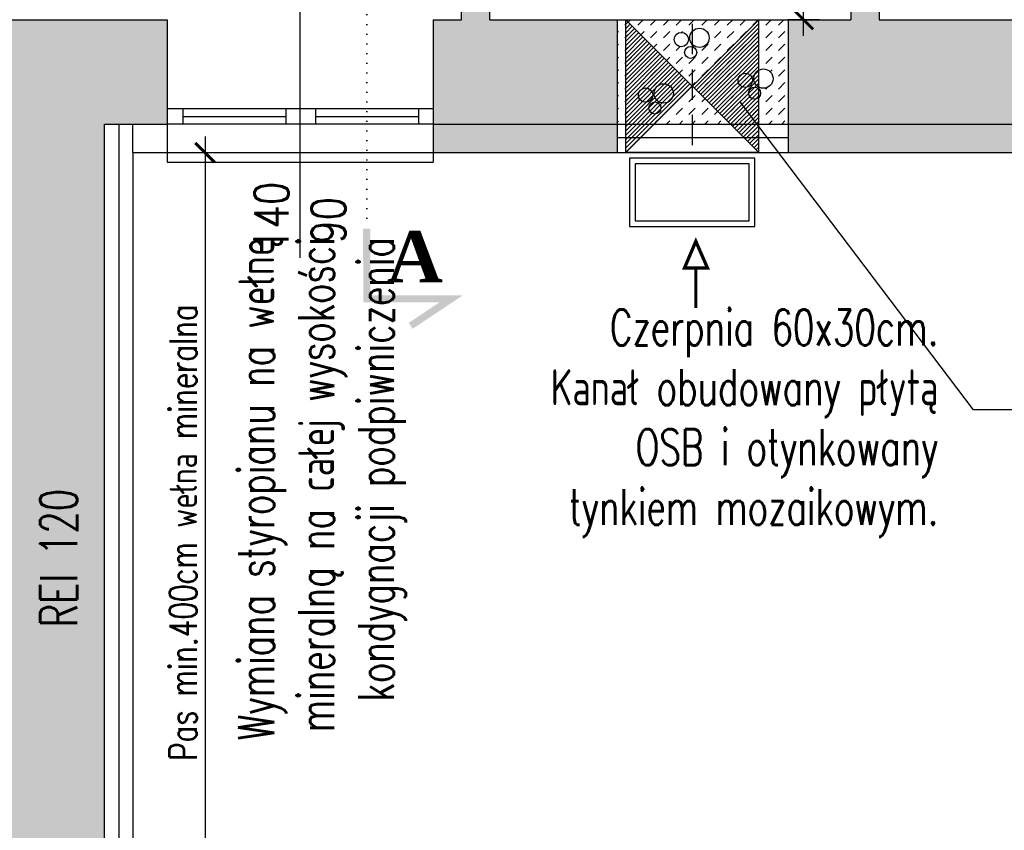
# Model space of a CAD drawing. Header units: millimetres. Extents: x 31969 to 285678, y -69766 to -1123.
# Tile 24 of 102: x 141753 to 142272, y -11032 to -10605. Entities that reach past the tile are written whole.
import ezdxf
from ezdxf.lldxf.tags import DXFTag

# ---------------------------------------------------------------- set-up
doc = ezdxf.new("R2010")
doc.units = ezdxf.units.MM
doc.linetypes.add('DOT', pattern=[0.25, 0, -0.25])
doc.linetypes.add('KRE_16_8', pattern=[24, 16, -8])
for name, color, linetype in [('a- wentylacja Łukasza 2', 118, 'Continuous'), ('a-izolacja 1', 3, 'Continuous'), ('a-opis 1', 3, 'Continuous'), ('a-opis 2', 1, 'Continuous'), ('a-opis 3', 15, 'Continuous'), ('a-opis stolarki 1', 3, 'Continuous'), ('a-przekrój 1', 3, 'Continuous'), ('a-przekrój 2', 251, 'Continuous'), ('a-stolarka okienna', 3, 'Continuous'), ('a-szkło', 4, 'Continuous'), ('a-szraf', 252, 'Continuous'), ('a-wymiary', 11, 'Continuous'), ('a-ściany istniejące murowane', 6, 'Continuous'), ('a-ściany nośne projektowane', 7, 'Continuous')]:
    doc.layers.add(name, color=color, linetype=linetype)
doc.styles.add('MAREK', font='simplex.shx')
doc.styles.add('RS01507', font='romans.shx', dxfattribs={"width": 0.7, "height": 0.15})
doc.styles.add('STYLE2', font='timesbd.ttf')
doc.styles.add('WYMIAR', font='romans.shx', dxfattribs={"width": 0.8})
doc.linetypes.add('BATTING', pattern='A,0.0001,-0.1,[134,ltypeshp.shx,S=0.1,R=0,X=-0.1,Y=0],-0.2,[134,ltypeshp.shx,S=0.1,R=180,X=0.1,Y=0],-0.1', length=0.4001)
tags = doc.linetypes.add('DASHED', pattern=[0.75, 0.5, -0.25]).pattern_tags.tags
tags[6:7] = [DXFTag(74, 4), DXFTag(75, 0), DXFTag(340, '0'), DXFTag(46, 1.0), DXFTag(50, 0.0), DXFTag(44, 0.0), DXFTag(45, 0.0)]
tags[4:5] = [DXFTag(74, 4), DXFTag(75, 0), DXFTag(340, '0'), DXFTag(46, 1.0), DXFTag(50, 0.0), DXFTag(44, 0.0), DXFTag(45, 0.0)]
doc.dimstyles.new('MAREK', dxfattribs={"dimscale": 0.85, "dimtxt": 17, "dimasz": 12, "dimexe": 10, "dimexo": 0.625, "dimgap": 5, "dimtad": 1, "dimdec": 1, "dimdsep": 46, "dimtxsty": 'MAREK', "dimblk1": 'ARCHTICK', "dimblk2": 'ARCHTICK', "dimsah": 1, "dimcen": 2.5, "dimdle": 10, "dimadec": 0, "dimazin": 0, "dimtfac": 1, "dimtdec": 1, "dimtmove": 1, "dimatfit": 3, "dimldrblk": 'ARCHTICK', "dimfxl": 0, "dimtolj": 1, "dimtzin": 0, "dimarcsym": 0})

# ---------------------------------------------------------------- blocks, each defined once
blk = doc.blocks.new('_ARCHTICK')
at = {"color": 0, "linetype": 'ByBlock', "const_width": 0.15}
blk.add_lwpolyline([(-0.5, -0.5), (0.5, 0.5)], dxfattribs=at)
blk = doc.blocks.new('*D113')
at = {"layer": 'a-wymiary', "color": 0, "lineweight": -2, "ltscale": 100}
for p, q in [((142166.15, -10613.6), (142166.15, -10491.6)), ((142174.65, -10500.1), (142157.65, -10500.1)), ((142174.65, -10605.1), (142157.65, -10605.1))]:
    blk.add_line(p, q, dxfattribs=at)
at = {"layer": 'DEFPOINTS', "color": 0, "ltscale": 100}
for p in [(142166.15, -10500.1), (142191.07, -10500.1), (142191.07, -10605.1)]:
    blk.add_point(p, dxfattribs=at)
at = {"layer": 'a-wymiary', "color": 0, "lineweight": -2, "ltscale": 100, "xscale": 10.2, "yscale": 10.2, "zscale": 10.2}
for p, rotation in [((142166.15, -10500.1), 90), ((142166.15, -10605.1), 270)]:
    blk.add_blockref('_ARCHTICK', p, dxfattribs=dict(at, rotation=rotation))
at = {"layer": 'a-wymiary', "color": 0, "ltscale": 100, "insert": (142154.67, -10564.25), "char_height": 14.45, "attachment_point": 5, "rotation": 90, "style": 'MAREK'}
blk.add_mtext('\\A1;105', dxfattribs=at)
blk = doc.blocks.new('*D119')
at = {"layer": 'a-wymiary', "color": 0, "lineweight": -2, "ltscale": 100}
for p, q in [((141851.02, -10666.6), (141851.02, -11083.6)), ((141842.52, -10675.1), (141859.52, -10675.1)), ((141842.52, -11075.1), (141859.52, -11075.1))]:
    blk.add_line(p, q, dxfattribs=at)
at = {"layer": 'DEFPOINTS', "color": 0, "ltscale": 100}
for p in [(141831.07, -10675.1), (141831.07, -11075.1), (141851.02, -11075.1)]:
    blk.add_point(p, dxfattribs=at)
at = {"layer": 'a-wymiary', "color": 0, "lineweight": -2, "ltscale": 100, "xscale": 10.2, "yscale": 10.2, "zscale": 10.2}
for p, rotation in [((141851.02, -10675.1), 90), ((141851.02, -11075.1), 270)]:
    blk.add_blockref('_ARCHTICK', p, dxfattribs=dict(at, rotation=rotation))
at = {"layer": 'a-wymiary', "color": 0, "ltscale": 100, "insert": (141839.54, -10875.1), "char_height": 14.45, "attachment_point": 5, "rotation": 90, "style": 'MAREK'}
blk.add_mtext('\\A1;{\\W0.75;Pas min.400cm wełna mineralna}', dxfattribs=at)

msp = doc.modelspace()

# ---------------------------------------------------------------- hatches: boundary and pattern name
at = {"layer": 'a- wentylacja Łukasza 2'}
h = msp.add_hatch(dxfattribs=at)
h.set_pattern_fill('LINE', color=256, scale=0.5, angle=45)
h.paths.add_polyline_path([(142142.56, -10605.1), (142107.56, -10640.1), (142127.56, -10660.1), (142142.56, -10660.1)])
h.paths.add_polyline_path([(142127.56, -10660.1), (142134.68, -10667.21), (142142.56, -10667.21), (142142.56, -10660.1)])
h.paths.add_polyline_path([(142107.56, -10640.1), (142072.56, -10605.1), (142072.56, -10660.1), (142087.56, -10660.1)])
h.paths.add_polyline_path([(142142.56, -10667.21), (142134.68, -10667.21), (142142.56, -10675.1)])
h.paths.add_polyline_path([(142072.56, -10667.21), (142072.56, -10675.1), (142080.45, -10667.21)])
h.paths.add_polyline_path([(142072.56, -10660.1), (142072.56, -10667.21), (142080.45, -10667.21), (142087.56, -10660.1)])
at = {"layer": 'a-przekrój 2', "ltscale": 100}
h = msp.add_hatch(dxfattribs=at)
h.set_pattern_fill('DASH', color=256, scale=1.5, angle=45, style=0)
h.paths.add_polyline_path([(142158.07, -10605.1), (142142.56, -10605.1), (142142.56, -10631.68, -0.571043), (142150.11, -10636.13, -0.571043), (142142.56, -10640.59), (142142.56, -10641.48, -0.208613), (142143.58, -10643.8, -0.208613), (142142.56, -10646.12), (142142.56, -10660.1), (142158.07, -10660.1)])
h.paths.add_polyline_path([(142142.56, -10631.68), (142142.56, -10605.1), (142107.56, -10640.1), (142127.56, -10660.1), (142142.56, -10660.1), (142142.56, -10646.12, -0.654789), (142137.24, -10643.8, -0.654789), (142142.56, -10641.48), (142142.56, -10640.59, -0.27304), (142139.93, -10636.13, -0.27304)])
h.paths.add_polyline_path([(142139.28, -10637.02, -1), (142131.71, -10637.02, -1)], flags=16)
h.paths.add_polyline_path([(142142.56, -10605.1), (142107.56, -10605.1), (142107.56, -10611.25, -0.68768), (142116.44, -10614.65, -0.68768), (142107.56, -10618.05), (142107.56, -10619.26, -0.338581), (142109.9, -10622.32, -0.338581), (142107.56, -10625.37), (142107.56, -10640.1)])
h.paths.add_polyline_path([(142103.57, -10622.32, -0.49412), (142107.56, -10619.26), (142107.56, -10618.05, -0.185059), (142106.26, -10614.65, -0.185059), (142107.56, -10611.25), (142107.56, -10605.1), (142072.56, -10605.1), (142107.56, -10640.1), (142107.56, -10625.37, -0.49412)])
h.paths.add_polyline_path([(142098.04, -10615.54, -1), (142105.6, -10615.54, -1)], flags=16)
h.paths.add_polyline_path([(142072.56, -10605.1), (142072.56, -10660.1), (142087.56, -10660.1), (142107.56, -10640.1)])
h.paths.add_polyline_path([(142097.62, -10643.93, -1), (142087.44, -10643.93, -1)], flags=16)
h.paths.add_polyline_path([(142086.79, -10644.82, -1), (142079.22, -10644.82, -1)], flags=16)
h.paths.add_polyline_path([(142091.09, -10651.59, -1), (142084.75, -10651.59, -1)], flags=16)
h.paths.add_polyline_path([(142072.56, -10605.1), (142068.07, -10605.1), (142068.07, -10660.1), (142072.56, -10660.1)])
h.paths.add_polyline_path([(142107.56, -10640.1), (142087.56, -10660.1), (142107.56, -10660.1)], flags=17)
h.paths.add_polyline_path([(142107.56, -10640.1), (142107.56, -10660.1), (142127.56, -10660.1)], flags=17)
at = {"layer": 'a-szraf', "ltscale": 0.9}
h = msp.add_hatch(color=254, dxfattribs=at)
h.dxf.hatch_style = 1
h.paths.add_polyline_path([(140708.07, -9549.1), (140698.07, -9549.1), (140674.07, -9549.1), (140623.07, -9549.1), (140623.07, -9604.1), (140663.07, -9604.1), (140663.07, -9784.1), (140688.07, -9784.1), (140688.07, -9604.1), (140708.07, -9604.1)])
h.paths.add_polyline_path([(140483.07, -9549.1), (140409.07, -9549.1), (140409.07, -9604.1), (140483.07, -9604.1)])
h.paths.add_polyline_path([(140269.07, -9549.1), (140213.07, -9549.1), (140213.07, -9604.1), (140269.07, -9604.1)])
h.paths.add_polyline_path([(140269.07, -9534.1), (140213.07, -9534.1), (140213.07, -9549.1), (140269.07, -9549.1)])
h.paths.add_polyline_path([(140483.07, -9534.1), (140409.07, -9534.1), (140409.07, -9549.1), (140483.07, -9549.1)])
h.paths.add_polyline_path([(140664.07, -9534.1), (140623.07, -9534.1), (140623.07, -9549.1), (140664.07, -9549.1)])
h.paths.add_polyline_path([(140668.07, -9534.1), (140664.07, -9534.1), (140664.07, -9549.1), (140668.07, -9549.1)])
h.paths.add_polyline_path([(140674.07, -9540.1), (140674.07, -9534.1), (140668.07, -9534.1), (140668.07, -9549.1)])
h.paths.add_polyline_path([(140674.07, -9540.1), (140668.07, -9549.1), (140674.07, -9549.1)], flags=17)
h.paths.add_polyline_path([(140708.07, -9534.1), (140698.07, -9534.1), (140698.07, -9549.1), (140708.07, -9549.1)])
h.paths.add_polyline_path([(140688.07, -9894.1), (140680.07, -9894.1), (140663.07, -9894.1), (140663.07, -10157.1), (140656.09, -10157.1), (140656.09, -10201.1), (140710.57, -10201.1), (140710.57, -10157.1), (140688.07, -10157.1)])
h.paths.add_polyline_path([(140558.07, -10157.1), (140213.07, -10157.1), (140213.07, -10201.1), (140558.07, -10201.1)])
h.paths.add_polyline_path([(140458.07, -10332.1), (140393.07, -10332.1), (140393.07, -10347.1), (140443.07, -10347.1), (140443.07, -10605.1), (140413.07, -10605.1), (140413.07, -10660.1), (140458.07, -10660.1), (140478.07, -10660.1), (140478.07, -10605.1), (140458.07, -10605.1)])
h.paths.add_polyline_path([(140298.07, -10332.1), (140213.07, -10332.1), (140213.07, -10347.1), (140298.07, -10347.1)])
h.paths.add_polyline_path([(140273.07, -10660.1), (140213.07, -10660.1), (140213.07, -10675.1), (140273.07, -10675.1)])
h.paths.add_polyline_path([(140273.07, -10605.1), (140213.07, -10605.1), (140213.07, -10660.1), (140273.07, -10660.1)])
h.paths.add_polyline_path([(140458.07, -10660.1), (140413.07, -10660.1), (140413.07, -10675.1), (140458.07, -10675.1)])
h.paths.add_polyline_path([(140713.07, -10605.1), (140618.07, -10605.1), (140618.07, -10660.1), (140713.07, -10660.1)])
h.paths.add_polyline_path([(140966.07, -10605.1), (140928.07, -10605.1), (140928.07, -10332.82), (140913.35, -10318.1), (140873.07, -10318.1), (140873.07, -10605.1), (140853.07, -10605.1), (140853.07, -10660.1), (140873.07, -10660.1), (140873.07, -10675.1), (140873.07, -10690.1), (140928.07, -10690.1), (140933.07, -10690.1), (140951.35, -10690.1), (140966.07, -10675.38)])
h.paths.add_polyline_path([(140708.07, -10378.1), (140693.07, -10378.1), (140693.07, -10346.1), (140668.07, -10346.1), (140668.07, -10398.6), (140681.58, -10398.6), (140694.57, -10398.6), (140694.57, -10412.6), (140680.57, -10412.6), (140668.07, -10412.6), (140668.07, -10478.1), (140708.07, -10478.1)])
h.paths.add_polyline_path([(140680.57, -10398.6), (140668.07, -10398.6), (140668.07, -10412.6), (140680.57, -10412.6)], flags=17)
h.paths.add_polyline_path([(140928.07, -10855.1), (140873.07, -10855.1), (140873.07, -10910.1), (140928.07, -10910.1)])
h.paths.add_polyline_path([(140873.07, -10855.1), (140858.07, -10855.1), (140858.07, -10910.1), (140873.07, -10910.1)])
h.paths.add_polyline_path([(141798.07, -10660.1), (141831.07, -10660.1), (141831.07, -10605.1), (141146.07, -10605.1), (141146.07, -10613.1), (141146.07, -10675.38), (141160.79, -10690.1), (141743.07, -10690.1), (141743.07, -11070.1), (141146.07, -11070.1), (141146.07, -11332.6), (141181.07, -11332.6), (141181.07, -11094.1), (141743.07, -11094.1), (141743.07, -11145.1), (141798.07, -11145.1), (141798.07, -11075.1)])
h.paths.add_polyline_path([(141798.07, -11285.1), (141743.07, -11285.1), (141743.07, -11332.6), (141798.07, -11332.6)])
h.paths.add_polyline_path([(141813.07, -11285.1), (141798.07, -11285.1), (141798.07, -11332.6), (141813.07, -11332.6)])
h.paths.add_polyline_path([(141813.07, -11075.1), (141798.07, -11075.1), (141798.07, -11145.1), (141813.07, -11145.1)], flags=17)
h.paths.add_polyline_path([(140928.07, -11075.1), (140873.07, -11075.1), (140873.07, -11130.1), (140928.07, -11130.1)])
h.paths.add_polyline_path([(140873.07, -11075.1), (140858.07, -11075.1), (140858.07, -11130.1), (140873.07, -11130.1)])
h.paths.add_polyline_path([(140928.07, -11295.1), (140873.07, -11295.1), (140873.07, -11332.6), (140928.07, -11332.6)])
h.paths.add_polyline_path([(140873.07, -11295.1), (140858.07, -11295.1), (140858.07, -11332.6), (140873.07, -11332.6)])
h.paths.add_polyline_path([(140928.07, -9604.1), (140953.07, -9604.1), (140953.07, -9549.1), (140848.07, -9549.1), (140848.07, -9604.1), (140873.07, -9604.1), (140873.07, -10157.1), (140850.57, -10157.1), (140850.57, -10201.1), (140873.07, -10201.1), (140873.07, -10216.1), (140913.35, -10216.1), (140928.07, -10201.38), (140928.07, -10201.1), (140942.98, -10201.1), (140942.98, -10184.23), (141011.24, -10184.23), (141011.24, -10201.1), (141161.07, -10201.1), (141161.07, -10193.1), (141161.07, -10171.82), (141146.35, -10157.1), (141047.57, -10157.1), (141047.57, -10170.6), (141047.57, -10184.6), (141027.57, -10184.6), (141027.57, -10170.6), (141027.57, -10157.1), (140928.07, -10157.1)])
h.paths.add_polyline_path([(140953.07, -9534.1), (140848.07, -9534.1), (140848.07, -9549.1), (140953.07, -9549.1)])
h.paths.add_polyline_path([(141167.07, -9549.1), (141093.07, -9549.1), (141093.07, -9604.1), (141167.07, -9604.1)])
h.paths.add_polyline_path([(141167.07, -9534.1), (141093.07, -9534.1), (141093.07, -9549.1), (141167.07, -9549.1)])
h.paths.add_polyline_path([(141381.07, -9549.1), (141307.07, -9549.1), (141307.07, -9604.1), (141381.07, -9604.1)])
h.paths.add_polyline_path([(141381.07, -9534.1), (141307.07, -9534.1), (141307.07, -9549.1), (141381.07, -9549.1)])
h.paths.add_polyline_path([(141586.07, -9549.1), (141521.07, -9549.1), (141521.07, -9604.1), (141586.07, -9604.1)])
h.paths.add_polyline_path([(141586.07, -9534.1), (141521.07, -9534.1), (141521.07, -9549.1), (141586.07, -9549.1)])
h.paths.add_polyline_path([(141834.07, -9549.1), (141726.07, -9549.1), (141726.07, -9604.1), (141834.07, -9604.1)])
h.paths.add_polyline_path([(141834.07, -9534.1), (141726.07, -9534.1), (141726.07, -9549.1), (141834.07, -9549.1)])
h.paths.add_polyline_path([(142048.07, -9549.1), (141974.07, -9549.1), (141974.07, -9604.1), (142048.07, -9604.1)])
h.paths.add_polyline_path([(142048.07, -9534.1), (141974.07, -9534.1), (141974.07, -9549.1), (142048.07, -9549.1)])
h.paths.add_polyline_path([(141047.57, -10157.1), (141027.57, -10157.1), (141027.57, -10170.6), (141047.57, -10170.6)], flags=17)
h.paths.add_polyline_path([(141530.57, -10170.6), (141530.57, -10157.1), (141332.79, -10157.1), (141318.07, -10171.82), (141318.07, -10201.1), (141986.07, -10201.1), (141986.07, -10211.1), (142001.07, -10211.1), (142001.07, -10201.1), (142127.07, -10201.1), (142127.07, -10193.1), (142127.07, -10171.82), (142112.35, -10157.1), (141914.57, -10157.1), (141914.57, -10170.6), (141914.57, -10184.6), (141900.57, -10184.6), (141900.57, -10170.6), (141900.57, -10157.1), (141544.57, -10157.1), (141544.57, -10170.6), (141544.57, -10184.6), (141530.57, -10184.6)])
h.paths.add_polyline_path([(141544.57, -10157.1), (141530.57, -10157.1), (141530.57, -10170.6), (141544.57, -10170.6)], flags=17)
h.paths.add_polyline_path([(141914.57, -10157.1), (141900.57, -10157.1), (141900.57, -10170.6), (141914.57, -10170.6)], flags=17)
h.paths.add_polyline_path([(140965.88, -10192.67), (140994.96, -10192.67), (140994.96, -10167.01), (140965.88, -10167.01)], flags=25)
h = msp.add_hatch(color=254, dxfattribs=at)
h.dxf.hatch_style = 1
h.paths.add_polyline_path([(143596.07, -10385.1), (143596.07, -10361.1), (143596.07, -10351.1), (143541.07, -10351.1), (143541.07, -10360.1), (143246.07, -10360.1), (143246.07, -10402.1), (143256.07, -10402.1), (143256.07, -10416.1), (143266.07, -10416.1), (143266.07, -10402.1), (143541.07, -10402.1), (143555.07, -10402.1), (143555.07, -10619.1), (142992.53, -10619.1), (142992.53, -10660.1), (143017.07, -10660.1), (143017.07, -11255.1), (143386.07, -11255.1), (143386.07, -11247.1), (143386.07, -11231.1), (143041.07, -11231.1), (143041.07, -10687.1), (143556.07, -10687.1), (143556.07, -11231.1), (143536.07, -11231.1), (143536.07, -11255.1), (143580.07, -11255.1), (143580.07, -10660.1), (143596.07, -10660.1)])
h.paths.add_polyline_path([(143611.07, -10385.1), (143596.07, -10385.1), (143596.07, -10660.1), (143580.07, -10660.1), (143580.07, -11255.1), (143536.07, -11255.1), (143536.07, -11271.1), (143596.07, -11271.1), (143596.07, -10675.1), (143611.07, -10675.1)])
h.paths.add_polyline_path([(143611.07, -10351.1), (143596.07, -10351.1), (143596.07, -10361.1), (143611.07, -10361.1)])
h.paths.add_polyline_path([(143017.07, -10660.1), (142992.53, -10660.1), (142992.53, -10675.1), (143001.07, -10675.1), (143001.07, -11271.1), (143386.07, -11271.1), (143386.07, -11255.1), (143017.07, -11255.1)])
h.paths.add_polyline_path([(143259.07, -11056.1), (143216.07, -11056.1), (143216.07, -10862.1), (143381.07, -10862.1), (143381.07, -11056.1), (143377.07, -11056.1), (143377.07, -11076.1), (143401.07, -11076.1), (143401.07, -10842.1), (143196.07, -10842.1), (143196.07, -11076.1), (143259.07, -11076.1)], flags=17)
h.paths.add_polyline_path([(143208.07, -11076.1), (143196.07, -11076.1), (143196.07, -11111.1), (143208.07, -11111.1)], flags=17)
h.paths.add_polyline_path([(143208.07, -11221.1), (143196.07, -11221.1), (143196.07, -11231.1), (143208.07, -11231.1)], flags=17)
h.paths.add_polyline_path([(142951.03, -10660.1), (142831.07, -10660.1), (142831.07, -10675.1), (142946.61, -10675.1), (142951.03, -10668.95)])
h.paths.add_polyline_path([(142951.03, -10619.1), (142921.07, -10619.1), (142921.07, -10605.1), (142921.07, -10524.1), (142879.07, -10524.1), (142879.07, -10605.1), (142831.07, -10605.1), (142831.07, -10660.1), (142951.03, -10660.1)])
h.paths.add_polyline_path([(142951.03, -10605.1), (142921.07, -10605.1), (142921.07, -10619.1), (142951.03, -10619.1)], flags=17)
h.paths.add_polyline_path([(142971.78, -10605.1), (142951.03, -10605.1), (142959.33, -10619.1), (142971.78, -10619.1)])
h.paths.add_polyline_path([(142951.03, -10605.1), (142951.03, -10619.1), (142959.33, -10619.1)], flags=17)
h.paths.add_polyline_path([(142992.53, -10605.1), (142971.78, -10605.1), (142971.78, -10619.1), (142984.23, -10619.1)])
h.paths.add_polyline_path([(142992.53, -10605.1), (142984.23, -10619.1), (142992.53, -10619.1)], flags=17)
h.paths.add_polyline_path([(142992.53, -10619.1), (142984.23, -10619.1), (142971.78, -10640.1), (142983.64, -10660.1), (142992.53, -10660.1)])
h.paths.add_polyline_path([(142959.33, -10619.1), (142951.03, -10619.1), (142951.03, -10660.1), (142957.4, -10660.1), (142971.78, -10640.1)])
h.paths.add_polyline_path([(142971.78, -10619.1), (142959.33, -10619.1), (142971.78, -10640.1)], flags=17)
h.paths.add_polyline_path([(142984.23, -10619.1), (142971.78, -10619.1), (142971.78, -10640.1)], flags=17)
h.paths.add_polyline_path([(142971.78, -10640.1), (142959.92, -10660.1), (142971.78, -10660.1)], flags=16)
h.paths.add_polyline_path([(142971.78, -10640.1), (142971.78, -10660.1), (142983.64, -10660.1)], flags=17)
h.paths.add_polyline_path([(142983.64, -10660.1), (142971.78, -10660.1), (142971.78, -10675.1), (142992.53, -10675.1)])
h.paths.add_polyline_path([(142971.78, -10660.1), (142959.92, -10660.1), (142951.03, -10675.1), (142971.78, -10675.1)])
h.paths.add_polyline_path([(142992.53, -10660.1), (142983.64, -10660.1), (142992.53, -10675.1)], flags=17)
h.paths.add_polyline_path([(142959.92, -10660.1), (142957.4, -10660.1), (142951.03, -10668.95), (142951.03, -10675.1)], flags=17)
h.paths.add_polyline_path([(142957.4, -10660.1), (142951.03, -10660.1), (142951.03, -10668.95)], flags=16)
h.paths.add_polyline_path([(142971.78, -10640.1), (142957.4, -10660.1), (142959.92, -10660.1)], flags=17)
h.paths.add_polyline_path([(142954.53, -10360.1), (142853.07, -10360.1), (142853.07, -10375.1), (142879.07, -10375.1), (142879.07, -10444.1), (142921.07, -10444.1), (142921.07, -10402.1), (142954.53, -10402.1)])
h.paths.add_polyline_path([(143127.56, -10360.1), (143036.07, -10360.1), (143036.07, -10375.1), (142989.03, -10375.1), (142989.03, -10402.1), (143127.56, -10402.1)])
h.paths.add_polyline_path([(143144.07, -10365.59), (143144.07, -10360.1), (143137.06, -10360.1), (143137.06, -10381.09)], flags=17)
h.paths.add_polyline_path([(143137.06, -10360.1), (143127.56, -10360.1), (143137.06, -10381.1), (143137.06, -10381.09)], flags=17)
h.paths.add_polyline_path([(143127.56, -10360.1), (143127.56, -10402.1), (143137.06, -10381.1)], flags=17)
h.paths.add_polyline_path([(143137.06, -10381.1), (143137.06, -10381.1), (143127.56, -10402.1), (143137.06, -10402.1)], flags=17)
h.paths.add_polyline_path([(143144.07, -10396.6), (143137.06, -10381.1), (143137.06, -10402.1), (143144.07, -10402.1)], flags=17)
h.paths.add_polyline_path([(143144.07, -10365.59), (143137.06, -10381.09), (143137.06, -10381.1), (143144.07, -10396.6)], flags=17)
h.paths.add_polyline_path([(142989.03, -10375.1), (142976.71, -10375.1), (142971.78, -10381.1), (142989.03, -10402.1)])
h.paths.add_polyline_path([(142976.71, -10375.1), (142971.78, -10375.1), (142971.78, -10381.1)], flags=17)
h.paths.add_polyline_path([(142971.78, -10375.1), (142966.85, -10375.1), (142971.78, -10381.1)], flags=17)
h.paths.add_polyline_path([(142966.85, -10375.1), (142966.07, -10375.1), (142966.07, -10374.15), (142954.53, -10360.1), (142954.53, -10402.1), (142971.78, -10381.1)])
h.paths.add_polyline_path([(142966.07, -10360.1), (142954.53, -10360.1), (142966.07, -10374.15)], flags=17)
h.paths.add_polyline_path([(142971.78, -10381.1), (142954.53, -10402.1), (142971.78, -10402.1)], flags=17)
h.paths.add_polyline_path([(142971.78, -10381.1), (142971.78, -10402.1), (142989.03, -10402.1)], flags=17)
h.paths.add_polyline_path([(142741.07, -10396.7), (142726.07, -10396.7), (142726.07, -10605.1), (142630.86, -10605.1), (142630.86, -10660.1), (142741.07, -10660.1), (142741.07, -10605.1)])
h.paths.add_polyline_path([(142741.07, -10660.1), (142630.86, -10660.1), (142630.86, -10675.1), (142741.07, -10675.1)])
h.paths.add_polyline_path([(142630.86, -10660.1), (142613.07, -10660.1), (142613.07, -10675.1), (142630.86, -10675.1)])
h.paths.add_polyline_path([(142630.86, -10605.1), (142613.07, -10605.1), (142613.07, -10660.1), (142630.86, -10660.1)])
h.paths.add_polyline_path([(142751.07, -10360.1), (142726.07, -10360.1), (142726.07, -10375.1), (142726.07, -10383.7), (142741.07, -10383.7), (142741.07, -10375.1), (142751.07, -10375.1)])
h.paths.add_polyline_path([(142741.07, -10383.7), (142733.57, -10390.2), (142741.07, -10390.2)])
h.paths.add_polyline_path([(142726.07, -10383.7), (142726.07, -10390.2), (142733.57, -10390.2)])
h.paths.add_polyline_path([(142741.07, -10383.7), (142726.07, -10383.7), (142733.57, -10390.2)])
h.paths.add_polyline_path([(142733.57, -10390.2), (142726.07, -10396.7), (142741.07, -10396.7)])
h.paths.add_polyline_path([(142733.57, -10390.2), (142726.07, -10390.2), (142726.07, -10396.7)], flags=17)
h.paths.add_polyline_path([(142741.07, -10390.2), (142733.57, -10390.2), (142741.07, -10396.7)], flags=17)
h.paths.add_polyline_path([(142523.07, -10660.1), (142376.07, -10660.1), (142376.07, -10675.1), (142523.07, -10675.1)])
h.paths.add_polyline_path([(142523.07, -10605.1), (142376.07, -10605.1), (142376.07, -10660.1), (142523.07, -10660.1)])
h.paths.add_polyline_path([(142286.07, -10605.1), (142206.07, -10605.1), (142206.07, -10388.99), (142191.07, -10388.99), (142191.07, -10605.1), (142158.07, -10605.1), (142158.07, -10660.1), (142286.07, -10660.1)])
h.paths.add_polyline_path([(142286.07, -10660.1), (142158.07, -10660.1), (142158.07, -10675.1), (142286.07, -10675.1)])
h.paths.add_polyline_path([(142068.07, -10660.1), (141971.07, -10660.1), (141971.07, -10675.1), (142068.07, -10675.1)])
h.paths.add_polyline_path([(142068.07, -10605.1), (142001.07, -10605.1), (142001.07, -10593.1), (141986.07, -10593.1), (141986.07, -10605.1), (141971.07, -10605.1), (141971.07, -10660.1), (142068.07, -10660.1)])
h.paths.add_polyline_path([(142027.07, -10456.2), (141986.07, -10456.2), (141986.07, -10503.1), (142027.07, -10503.1)])
h.paths.add_polyline_path([(142027.07, -10431.6), (142013.57, -10431.6), (141999.57, -10431.6), (141999.57, -10417.6), (142013.57, -10417.6), (142027.07, -10417.6), (142027.07, -10375.1), (142066.06, -10375.1), (142066.06, -10360.1), (141986.07, -10360.1), (141986.07, -10456.2), (142027.07, -10456.2)])
h.paths.add_polyline_path([(142027.07, -10417.6), (142013.57, -10417.6), (142013.57, -10431.6), (142027.07, -10431.6)], flags=17)
h.paths.add_polyline_path([(142085.07, -10360.1), (142066.06, -10360.1), (142085.07, -10364)], flags=17)
h.paths.add_polyline_path([(142085.07, -10364), (142066.06, -10360.1), (142066.06, -10375.1), (142085.07, -10371.19)])
h.paths.add_polyline_path([(142085.07, -10371.19), (142066.06, -10375.1), (142085.07, -10375.1)], flags=17)
h.paths.add_polyline_path([(142486.07, -10375.1), (142634.07, -10375.1), (142634.07, -10360.1), (142368.07, -10360.1), (142368.07, -10375.1), (142446.07, -10375.1), (142446.07, -10500.1), (142486.07, -10500.1)])
h.paths.add_polyline_path([(142236.07, -10360.1), (142187.07, -10360.1), (142187.07, -10375.1), (142191.07, -10375.1), (142191.07, -10375.99), (142206.07, -10375.99), (142206.07, -10375.1), (142236.07, -10375.1)])
h.paths.add_polyline_path([(142206.07, -10375.99), (142191.07, -10375.99), (142198.57, -10382.49)])
h.paths.add_polyline_path([(142191.07, -10375.99), (142191.07, -10382.49), (142198.57, -10382.49)], flags=17)
h.paths.add_polyline_path([(142206.07, -10375.99), (142198.57, -10382.49), (142206.07, -10382.49)], flags=17)
h.paths.add_polyline_path([(142206.07, -10382.49), (142198.57, -10382.49), (142206.07, -10388.99)])
h.paths.add_polyline_path([(142198.57, -10382.49), (142191.07, -10388.99), (142206.07, -10388.99)])
h.paths.add_polyline_path([(142198.57, -10382.49), (142191.07, -10382.49), (142191.07, -10388.99)])

# ---------------------------------------------------------------- linework, layer by layer
at = {"layer": 'a- wentylacja Łukasza 2', "linetype": 'KRE_16_8'}
msp.add_line((142107.56, -10511.25), (142107.56, -10677.97), dxfattribs=at)
at = {"layer": 'a- wentylacja Łukasza 2'}
for p, q in [((142142.56, -10605.1), (142072.56, -10675.1)), ((142072.56, -10675.1), (142072.56, -10605.1)), ((142072.56, -10605.1), (142142.56, -10675.1)), ((142142.56, -10675.1), (142142.56, -10605.1)), ((142142.56, -10675.1), (142072.56, -10675.1))]:
    msp.add_line(p, q, dxfattribs=at)
at = {"layer": 'a- wentylacja Łukasza 2', "ltscale": 0.5, "const_width": 1.74}
msp.add_lwpolyline([(142109.45, -10756.82), (142109.45, -10735.88), (142115.61, -10735.88), (142109.45, -10721.79), (142103.47, -10735.88), (142109.45, -10735.88)], dxfattribs=at)
at = {"layer": 'a-izolacja 1'}
for p, q in [((141971.07, -10660.1), (142068.07, -10660.1)), ((142158.07, -10660.1), (142286.07, -10660.1)), ((141813.07, -10675.1), (141813.07, -11075.1)), ((142068.07, -10675.1), (142158.07, -10675.1))]:
    msp.add_line(p, q, dxfattribs=at)
at = {"layer": 'a-opis 1', "linetype": 'DOT', "ltscale": 20}
msp.add_line((141936.15, -10520.85), (141936.15, -10715.2), dxfattribs=at)
at = {"layer": 'a-opis 1', "ltscale": 40}
for p, q in [((142255.75, -10810.53), (142132.76, -10648.34)), ((142523.61, -10810.53), (142255.75, -10810.53))]:
    msp.add_line(p, q, dxfattribs=at)
at = {"layer": 'a-opis 2', "const_width": 3.74}
msp.add_lwpolyline([(141936.15, -10715.2), (141936.17, -10752.08), (141980.67, -10752.05), (141959.32, -10766.29)], dxfattribs=at)
at = {"layer": 'a-opis stolarki 1'}
msp.add_line((141901.07, -10730.53), (141901.07, -10593.4), dxfattribs=at)
msp.add_line((141901.07, -10730.53), (141901.07, -10593.4), dxfattribs=at)
at = {"layer": 'a-przekrój 1'}
for points in [[(142074.56, -10713.97), (142140.56, -10713.97), (142140.56, -10677.97), (142074.56, -10677.97)], [(142074.56, -10713.97), (142140.56, -10713.97), (142140.56, -10677.97), (142074.56, -10677.97)], [(142140.56, -10677.97), (142074.56, -10677.97), (142074.56, -10713.97), (142140.56, -10713.97)], [(142077.56, -10710.97), (142137.56, -10710.97), (142137.56, -10680.97), (142077.56, -10680.97)], [(142077.56, -10710.97), (142137.56, -10710.97), (142137.56, -10680.97), (142077.56, -10680.97)], [(142137.56, -10680.97), (142077.56, -10680.97), (142077.56, -10710.97), (142137.56, -10710.97)]]:
    msp.add_lwpolyline(points, close=True, dxfattribs=at)
at = {"layer": 'a-przekrój 2', "linetype": 'BATTING', "ltscale": 15}
for p, q in [((141805.57, -10660.1), (141805.57, -11075.1)), ((142068.07, -10667.21), (142158.07, -10667.21))]:
    msp.add_line(p, q, dxfattribs=at)
at = {"layer": 'a-przekrój 2'}
for centre, radius in [((142101.82, -10615.54), 3.78), ((142111.35, -10614.65), 5.09), ((142106.73, -10622.32), 3.17), ((142135.49, -10637.02), 3.78), ((142145.02, -10636.13), 5.09), ((142083, -10644.82), 3.78), ((142092.53, -10643.93), 5.09), ((142140.41, -10643.8), 3.17), ((142087.92, -10651.59), 3.17)]:
    msp.add_circle(centre, radius, dxfattribs=at)
at = {"layer": 'a-stolarka okienna'}
for p, q in [((141970.85, -10652.1), (141831.07, -10652.1)), ((141839.3, -10652.1), (141839.3, -10660.1)), ((141893.52, -10652.1), (141893.52, -10660.1)), ((141909.18, -10652.1), (141909.18, -10660.1)), ((141963.41, -10652.1), (141963.41, -10660.1)), ((141971.07, -10660.1), (141831.07, -10660.1))]:
    msp.add_line(p, q, dxfattribs=at)
at = {"layer": 'a-stolarka okienna', "ltscale": 40}
for p, q in [((141831.07, -10675.1), (141831.07, -10680.1)), ((141831.07, -10680.1), (141971.07, -10680.1)), ((141971.07, -10675.1), (141971.07, -10680.1))]:
    msp.add_line(p, q, dxfattribs=at)
at = {"layer": 'a-stolarka okienna', "linetype": 'DASHED', "lineweight": 25, "ltscale": 20}
msp.add_line((141831.07, -10675.1), (141971.07, -10675.1), dxfattribs=at)
at = {"layer": 'a-szkło', "ltscale": 2}
for p, q in [((141839.3, -10656.1), (141893.52, -10656.1)), ((141909.18, -10656.1), (141963.3, -10656.1))]:
    msp.add_line(p, q, dxfattribs=at)
at = {"layer": 'a-ściany istniejące murowane'}
for p, q in [((142191.07, -10375.1), (142191.07, -10605.1)), ((142206.07, -10375.1), (142206.07, -10605.1)), ((141986.07, -10605.1), (141986.07, -10593.1)), ((142001.07, -10605.1), (142001.07, -10593.1)), ((141146.07, -10605.1), (141831.07, -10605.1)), ((141831.07, -10605.1), (141831.07, -10675.1)), ((141971.07, -10605.1), (141986.07, -10605.1)), ((141971.07, -10605.1), (141971.07, -10675.1)), ((142001.07, -10605.1), (142068.07, -10605.1)), ((142068.07, -10605.1), (142068.07, -10675.1)), ((142158.07, -10605.1), (142191.07, -10605.1)), ((142158.07, -10605.1), (142158.07, -10675.1)), ((142206.07, -10605.1), (142286.07, -10605.1)), ((141798.07, -10660.1), (141831.07, -10660.1)), ((141798.07, -11075.1), (141798.07, -10660.1)), ((141813.07, -10675.1), (141813.07, -10660.1)), ((141813.07, -10675.1), (141831.07, -10675.1)), ((141971.07, -10675.1), (142068.07, -10675.1)), ((142158.07, -10675.1), (142286.07, -10675.1))]:
    msp.add_line(p, q, dxfattribs=at)
at = {"layer": 'a-ściany nośne projektowane', "ltscale": 100}
for p, q in [((142068.07, -10605.1), (142158.07, -10605.1)), ((142068.07, -10660.1), (142158.07, -10660.1))]:
    msp.add_line(p, q, dxfattribs=at)

# ---------------------------------------------------------------- texts
at = {"layer": 'a-opis 1', "ltscale": 40, "insert": (142237.21, -10877.45), "char_height": 18.9125, "width": 239.9917, "attachment_point": 9, "style": 'RS01507'}
msp.add_mtext('Czerpnia 60x30cm. Kanał obudowany płytą OSB i otynkowany tynkiem mozaikowym.', dxfattribs=at)
at = {"layer": 'a-opis 1', "ltscale": 40, "insert": (141956.81, -10719.57), "char_height": 18.9125, "attachment_point": 9, "rotation": 90, "style": 'RS01507'}
msp.add_mtext_dynamic_manual_height_columns('\\pt94.563;Wymiana styropianu na wełnę mineralną na całej wysokości kondygnacji podpiwniczenia', width=388.2025, gutter_width=12.5, heights=[0], dxfattribs=at)
at = {"layer": 'a-opis 2', "style": 'STYLE2', "text_generation_flag": 6}
msp.add_text('A', height=26.96, rotation=180.0686, dxfattribs=at).set_placement((141946.78, -10743.38))
at = {"layer": 'a-opis 3', "ltscale": 40, "insert": (141783.75, -11120.48), "char_height": 19.613, "width": 649.6209, "attachment_point": 7, "rotation": 90, "style": 'RS01507'}
msp.add_mtext('{\\W7.2638;  }REI 120', dxfattribs=at)
at = {"layer": 'a-opis stolarki 1', "insert": (141925.05, -10727.41), "char_height": 18, "width": 35.8438, "attachment_point": 7, "rotation": 90, "style": 'WYMIAR'}
msp.add_mtext('{\\W0.995659; }\\P 140\\P{\\W0.34804; }90', dxfattribs=at)

# ---------------------------------------------------------------- dimensions: what is measured, and where the dimension line sits
at = {"layer": 'a-wymiary', "ltscale": 100}
dim = msp.add_linear_dim(base=(142166.15, -10500.1), p1=(142191.07, -10605.1), p2=(142191.07, -10500.1), angle=90, dimstyle='MAREK', dxfattribs=at)
dim.commit()
dim.dimension.update_dxf_attribs({"geometry": '*D113', "text_midpoint": (142166.15, -10564.25), "dimtype": 160})
dim = msp.add_aligned_dim(p1=(141831.07, -10675.1), p2=(141831.07, -11075.1), distance=19.94, text='{\\W0.75;Pas min.400cm wełna mineralna}', dimstyle='MAREK', dxfattribs=at)
dim.commit()
dim.dimension.update_dxf_attribs({"geometry": '*D119', "text_midpoint": (141839.54, -10875.1)})

doc.saveas('drawing.dxf')
